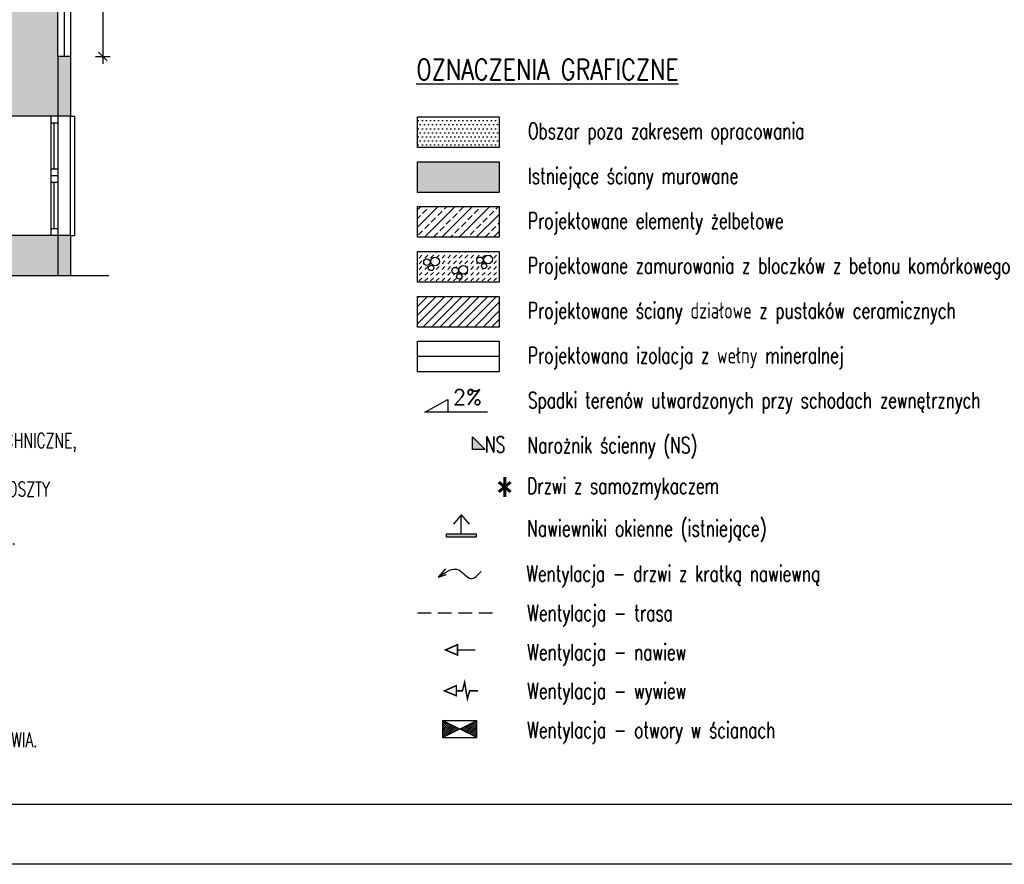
# Model space of a CAD drawing. Header units: millimetres. Extents: x 31969 to 285678, y -69766 to -1123.
# Tile 22 of 102: x 141753 to 142909, y -12023 to -11032. Entities that reach past the tile are written whole.
import ezdxf
from ezdxf.enums import TextEntityAlignment as Align
from ezdxf.lldxf.tags import DXFTag

# ---------------------------------------------------------------- set-up
doc = ezdxf.new("R2010")
doc.units = ezdxf.units.MM
doc.linetypes.add('ACAD_ISO02W100', pattern=[15, 12, -3])
doc.linetypes.add('KRE_16_8', pattern=[24, 16, -8])
for name, color, linetype in [('a- wentylacja Łukasza 2', 118, 'Continuous'), ('a-izolacja 1', 3, 'Continuous'), ('a-opis 1', 3, 'Continuous'), ('a-opis 2', 1, 'Continuous'), ('a-opis stolarki 2', 1, 'Continuous'), ('a-przekrój 2', 251, 'Continuous'), ('a-stolarka okienna', 3, 'Continuous'), ('a-szkło', 4, 'Continuous'), ('a-szraf', 252, 'Continuous'), ('a-wymiary', 11, 'Continuous'), ('a-ściany działowe projektowane', 5, 'Continuous'), ('a-ściany istniejące murowane', 6, 'Continuous'), ('a-ściany nośne projektowane', 7, 'Continuous')]:
    doc.layers.add(name, color=color, linetype=linetype)
doc.styles.add('IREK', font='simplex.shx', dxfattribs={"width": 0.8})
doc.styles.add('MAREK', font='simplex.shx')
doc.styles.add('RS01507', font='romans.shx', dxfattribs={"width": 0.7, "height": 0.15})
doc.styles.add('WYMIAR', font='romans.shx', dxfattribs={"width": 0.8})
doc.linetypes.add('BATTING', pattern='A,0.0001,-0.1,[134,ltypeshp.shx,S=0.1,R=0,X=-0.1,Y=0],-0.2,[134,ltypeshp.shx,S=0.1,R=180,X=0.1,Y=0],-0.1', length=0.4001)
tags = doc.linetypes.add('DASHED', pattern=[0.75, 0.5, -0.25]).pattern_tags.tags
tags[6:7] = [DXFTag(74, 4), DXFTag(75, 0), DXFTag(340, '0'), DXFTag(46, 1.0), DXFTag(50, 0.0), DXFTag(44, 0.0), DXFTag(45, 0.0)]
tags[4:5] = [DXFTag(74, 4), DXFTag(75, 0), DXFTag(340, '0'), DXFTag(46, 1.0), DXFTag(50, 0.0), DXFTag(44, 0.0), DXFTag(45, 0.0)]
doc.dimstyles.new('MAREK', dxfattribs={"dimscale": 0.85, "dimtxt": 17, "dimasz": 12, "dimexe": 10, "dimexo": 0.625, "dimgap": 5, "dimtad": 1, "dimdec": 1, "dimdsep": 46, "dimtxsty": 'MAREK', "dimblk1": 'ARCHTICK', "dimblk2": 'ARCHTICK', "dimsah": 1, "dimcen": 2.5, "dimdle": 10, "dimadec": 0, "dimazin": 0, "dimtfac": 1, "dimtdec": 1, "dimtmove": 1, "dimatfit": 3, "dimldrblk": 'ARCHTICK', "dimfxl": 0, "dimtolj": 1, "dimtzin": 0, "dimarcsym": 0})

# ---------------------------------------------------------------- blocks, each defined once
blk = doc.blocks.new('_ARCHTICK')
at = {"color": 0, "linetype": 'ByBlock', "const_width": 0.15}
blk.add_lwpolyline([(-0.5, -0.5), (0.5, 0.5)], dxfattribs=at)
blk = doc.blocks.new('*D119')
at = {"layer": 'a-wymiary', "color": 0, "lineweight": -2, "ltscale": 100}
for p, q in [((141851, -10666.6), (141851, -11083.6)), ((141842.5, -10675.1), (141859.5, -10675.1)), ((141842.5, -11075.1), (141859.5, -11075.1))]:
    blk.add_line(p, q, dxfattribs=at)
at = {"layer": 'DEFPOINTS', "color": 0, "ltscale": 100}
for p in [(141831.1, -10675.1), (141831.1, -11075.1), (141851, -11075.1)]:
    blk.add_point(p, dxfattribs=at)
at = {"layer": 'a-wymiary', "color": 0, "lineweight": -2, "ltscale": 100, "xscale": 10.2, "yscale": 10.2, "zscale": 10.2}
for p, rotation in [((141851, -10675.1), 90), ((141851, -11075.1), 270)]:
    blk.add_blockref('_ARCHTICK', p, dxfattribs=dict(at, rotation=rotation))
at = {"layer": 'a-wymiary', "color": 0, "ltscale": 100, "insert": (141839.5, -10875.1), "char_height": 14.45, "attachment_point": 5, "rotation": 90, "style": 'MAREK'}
blk.add_mtext('\\A1;{\\W0.75;Pas min.400cm wełna mineralna}', dxfattribs=at)

msp = doc.modelspace()

# ---------------------------------------------------------------- hatches: boundary and pattern name
at = {"layer": 'a- wentylacja Łukasza 2', "linetype": 'DASHED', "ltscale": 0.009}
h = msp.add_hatch(color=256, dxfattribs=at)
h.dxf.hatch_style = 1
h.paths.add_polyline_path([(142289.11, -11639.32), (142289.11, -11635.12), (142254.11, -11635.12), (142254.11, -11639.32)])
at = {"layer": 'a- wentylacja Łukasza 2'}
h = msp.add_hatch(dxfattribs=at)
h.set_pattern_fill('LINE', color=256, scale=0.5, angle=45)
h.set_pattern_definition([(45, (-144836.107, -56086.2529), (-1.122532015, 1.122532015), [])])
h.paths.add_polyline_path([(142289.88, -11874.29), (142289.88, -11854.29), (142269.77, -11864.29)])
h.paths.add_polyline_path([(142269.77, -11864.29), (142249.66, -11854.29), (142249.66, -11874.29)])
at = {"layer": 'a-opis 1', "ltscale": 100}
h = msp.add_hatch(color=256, dxfattribs=at)
h.dxf.hatch_style = 1
h.paths.add_polyline_path([(142299.44, -11536.32), (142284.72, -11536.32), (142284.72, -11521.6), (142290.24, -11527.12), (142290.24, -11530.8), (142293.92, -11530.8)])
h.paths.add_polyline_path([(142293.92, -11530.8), (142290.24, -11530.8), (142290.24, -11527.12)], flags=17)
at = {"layer": 'a-przekrój 2', "ltscale": 0.1}
h = msp.add_hatch(dxfattribs=at)
h.set_pattern_fill('BRASS,_O', color=256, scale=2.25, angle=45)
h.set_pattern_definition([(45, (1840.414, 270.49), (-10.1027881, 10.1027881), []), (45, (1835.362, 275.541), (-10.1027881, 10.1027881), [7.14375, -3.571875])])
h.paths.add_polyline_path([(142316.12, -11287.31), (142316.12, -11251.31), (142220.22, -11251.31), (142220.22, -11287.31)])
at = {"layer": 'a-przekrój 2', "ltscale": 100}
h = msp.add_hatch(dxfattribs=at)
h.set_pattern_fill('DASH', color=256, scale=1.5, angle=45, style=0)
h.set_pattern_definition([(45, (1840.414, 165.1546), (4e-16, 6.73519209), [4.7625, -4.7625])])
h.paths.add_polyline_path([(142268.83, -11325.52, -1), (142279.01, -11325.52, -1)], flags=16)
h.paths.add_polyline_path([(142289.71, -11314.24, -1), (142297.28, -11314.24, -1)], flags=16)
h.paths.add_polyline_path([(142260.61, -11326.41, -1), (142268.18, -11326.41, -1)], flags=16)
h.paths.add_polyline_path([(142297.93, -11313.35, -1), (142308.11, -11313.35, -1)], flags=16)
h.paths.add_polyline_path([(142235.67, -11315.59, -1), (142245.85, -11315.59, -1)], flags=16)
h.paths.add_polyline_path([(142227.45, -11316.48, -1), (142235.02, -11316.48, -1)], flags=16)
edge = h.paths.add_edge_path()
edge.add_arc((142236.15, -11323.26), 3.17, 0, 360)
edge = h.paths.add_edge_path()
edge.add_arc((142269.31, -11333.18), 3.17, 0, 360)
edge = h.paths.add_edge_path()
edge.add_arc((142298.41, -11321.02), 3.17, 0, 360)
h.paths.add_polyline_path([(142316.12, -11339.98), (142316.12, -11303.98), (142220.22, -11303.98), (142220.22, -11339.98)])
at = {"layer": 'a-przekrój 2', "ltscale": 0.1}
h = msp.add_hatch(dxfattribs=at)
h.set_pattern_fill('LINE', color=256, scale=2.25, angle=45)
h.set_pattern_definition([(45, (1840.414, 217.822), (-5.05139407, 5.05139407), [])])
h.paths.add_polyline_path([(142316.12, -11392.65), (142316.12, -11356.65), (142220.22, -11356.65), (142220.22, -11392.65)])
at = {"layer": 'a-szraf', "ltscale": 0.9}
h = msp.add_hatch(color=254, dxfattribs=at)
h.dxf.hatch_style = 1
h.paths.add_polyline_path([(140708.07, -9549.1), (140698.07, -9549.1), (140674.07, -9549.1), (140623.07, -9549.1), (140623.07, -9604.1), (140663.07, -9604.1), (140663.07, -9784.1), (140688.07, -9784.1), (140688.07, -9604.1), (140708.07, -9604.1)])
h.paths.add_polyline_path([(140483.07, -9549.1), (140409.07, -9549.1), (140409.07, -9604.1), (140483.07, -9604.1)])
h.paths.add_polyline_path([(140269.07, -9549.1), (140213.07, -9549.1), (140213.07, -9604.1), (140269.07, -9604.1)])
h.paths.add_polyline_path([(140269.07, -9534.1), (140213.07, -9534.1), (140213.07, -9549.1), (140269.07, -9549.1)])
h.paths.add_polyline_path([(140483.07, -9534.1), (140409.07, -9534.1), (140409.07, -9549.1), (140483.07, -9549.1)])
h.paths.add_polyline_path([(140664.07, -9534.1), (140623.07, -9534.1), (140623.07, -9549.1), (140664.07, -9549.1)])
h.paths.add_polyline_path([(140668.07, -9534.1), (140664.07, -9534.1), (140664.07, -9549.1), (140668.07, -9549.1)])
h.paths.add_polyline_path([(140674.07, -9540.1), (140674.07, -9534.1), (140668.07, -9534.1), (140668.07, -9549.1)])
h.paths.add_polyline_path([(140674.07, -9540.1), (140668.07, -9549.1), (140674.07, -9549.1)], flags=17)
h.paths.add_polyline_path([(140708.07, -9534.1), (140698.07, -9534.1), (140698.07, -9549.1), (140708.07, -9549.1)])
h.paths.add_polyline_path([(140688.07, -9894.1), (140680.07, -9894.1), (140663.07, -9894.1), (140663.07, -10157.1), (140656.09, -10157.1), (140656.09, -10201.1), (140710.57, -10201.1), (140710.57, -10157.1), (140688.07, -10157.1)])
h.paths.add_polyline_path([(140558.07, -10157.1), (140213.07, -10157.1), (140213.07, -10201.1), (140558.07, -10201.1)])
h.paths.add_polyline_path([(140458.07, -10332.1), (140393.07, -10332.1), (140393.07, -10347.1), (140443.07, -10347.1), (140443.07, -10605.1), (140413.07, -10605.1), (140413.07, -10660.1), (140458.07, -10660.1), (140478.07, -10660.1), (140478.07, -10605.1), (140458.07, -10605.1)])
h.paths.add_polyline_path([(140298.07, -10332.1), (140213.07, -10332.1), (140213.07, -10347.1), (140298.07, -10347.1)])
h.paths.add_polyline_path([(140273.07, -10660.1), (140213.07, -10660.1), (140213.07, -10675.1), (140273.07, -10675.1)])
h.paths.add_polyline_path([(140273.07, -10605.1), (140213.07, -10605.1), (140213.07, -10660.1), (140273.07, -10660.1)])
h.paths.add_polyline_path([(140458.07, -10660.1), (140413.07, -10660.1), (140413.07, -10675.1), (140458.07, -10675.1)])
h.paths.add_polyline_path([(140713.07, -10605.1), (140618.07, -10605.1), (140618.07, -10660.1), (140713.07, -10660.1)])
h.paths.add_polyline_path([(140966.07, -10605.1), (140928.07, -10605.1), (140928.07, -10332.82), (140913.35, -10318.1), (140873.07, -10318.1), (140873.07, -10605.1), (140853.07, -10605.1), (140853.07, -10660.1), (140873.07, -10660.1), (140873.07, -10675.1), (140873.07, -10690.1), (140928.07, -10690.1), (140933.07, -10690.1), (140951.35, -10690.1), (140966.07, -10675.38)])
h.paths.add_polyline_path([(140708.07, -10378.1), (140693.07, -10378.1), (140693.07, -10346.1), (140668.07, -10346.1), (140668.07, -10398.6), (140681.58, -10398.6), (140694.57, -10398.6), (140694.57, -10412.6), (140680.57, -10412.6), (140668.07, -10412.6), (140668.07, -10478.1), (140708.07, -10478.1)])
h.paths.add_polyline_path([(140680.57, -10398.6), (140668.07, -10398.6), (140668.07, -10412.6), (140680.57, -10412.6)], flags=17)
h.paths.add_polyline_path([(140928.07, -10855.1), (140873.07, -10855.1), (140873.07, -10910.1), (140928.07, -10910.1)])
h.paths.add_polyline_path([(140873.07, -10855.1), (140858.07, -10855.1), (140858.07, -10910.1), (140873.07, -10910.1)])
h.paths.add_polyline_path([(141798.07, -10660.1), (141831.07, -10660.1), (141831.07, -10605.1), (141146.07, -10605.1), (141146.07, -10613.1), (141146.07, -10675.38), (141160.79, -10690.1), (141743.07, -10690.1), (141743.07, -11070.1), (141146.07, -11070.1), (141146.07, -11332.6), (141181.07, -11332.6), (141181.07, -11094.1), (141743.07, -11094.1), (141743.07, -11145.1), (141798.07, -11145.1), (141798.07, -11075.1)])
h.paths.add_polyline_path([(141798.07, -11285.1), (141743.07, -11285.1), (141743.07, -11332.6), (141798.07, -11332.6)])
h.paths.add_polyline_path([(141813.07, -11285.1), (141798.07, -11285.1), (141798.07, -11332.6), (141813.07, -11332.6)])
h.paths.add_polyline_path([(141813.07, -11075.1), (141798.07, -11075.1), (141798.07, -11145.1), (141813.07, -11145.1)], flags=17)
h.paths.add_polyline_path([(140928.07, -11075.1), (140873.07, -11075.1), (140873.07, -11130.1), (140928.07, -11130.1)])
h.paths.add_polyline_path([(140873.07, -11075.1), (140858.07, -11075.1), (140858.07, -11130.1), (140873.07, -11130.1)])
h.paths.add_polyline_path([(140928.07, -11295.1), (140873.07, -11295.1), (140873.07, -11332.6), (140928.07, -11332.6)])
h.paths.add_polyline_path([(140873.07, -11295.1), (140858.07, -11295.1), (140858.07, -11332.6), (140873.07, -11332.6)])
h.paths.add_polyline_path([(140928.07, -9604.1), (140953.07, -9604.1), (140953.07, -9549.1), (140848.07, -9549.1), (140848.07, -9604.1), (140873.07, -9604.1), (140873.07, -10157.1), (140850.57, -10157.1), (140850.57, -10201.1), (140873.07, -10201.1), (140873.07, -10216.1), (140913.35, -10216.1), (140928.07, -10201.38), (140928.07, -10201.1), (140942.98, -10201.1), (140942.98, -10184.23), (141011.24, -10184.23), (141011.24, -10201.1), (141161.07, -10201.1), (141161.07, -10193.1), (141161.07, -10171.82), (141146.35, -10157.1), (141047.57, -10157.1), (141047.57, -10170.6), (141047.57, -10184.6), (141027.57, -10184.6), (141027.57, -10170.6), (141027.57, -10157.1), (140928.07, -10157.1)])
h.paths.add_polyline_path([(140953.07, -9534.1), (140848.07, -9534.1), (140848.07, -9549.1), (140953.07, -9549.1)])
h.paths.add_polyline_path([(141167.07, -9549.1), (141093.07, -9549.1), (141093.07, -9604.1), (141167.07, -9604.1)])
h.paths.add_polyline_path([(141167.07, -9534.1), (141093.07, -9534.1), (141093.07, -9549.1), (141167.07, -9549.1)])
h.paths.add_polyline_path([(141381.07, -9549.1), (141307.07, -9549.1), (141307.07, -9604.1), (141381.07, -9604.1)])
h.paths.add_polyline_path([(141381.07, -9534.1), (141307.07, -9534.1), (141307.07, -9549.1), (141381.07, -9549.1)])
h.paths.add_polyline_path([(141586.07, -9549.1), (141521.07, -9549.1), (141521.07, -9604.1), (141586.07, -9604.1)])
h.paths.add_polyline_path([(141586.07, -9534.1), (141521.07, -9534.1), (141521.07, -9549.1), (141586.07, -9549.1)])
h.paths.add_polyline_path([(141834.07, -9549.1), (141726.07, -9549.1), (141726.07, -9604.1), (141834.07, -9604.1)])
h.paths.add_polyline_path([(141834.07, -9534.1), (141726.07, -9534.1), (141726.07, -9549.1), (141834.07, -9549.1)])
h.paths.add_polyline_path([(142048.07, -9549.1), (141974.07, -9549.1), (141974.07, -9604.1), (142048.07, -9604.1)])
h.paths.add_polyline_path([(142048.07, -9534.1), (141974.07, -9534.1), (141974.07, -9549.1), (142048.07, -9549.1)])
h.paths.add_polyline_path([(141047.57, -10157.1), (141027.57, -10157.1), (141027.57, -10170.6), (141047.57, -10170.6)], flags=17)
h.paths.add_polyline_path([(141530.57, -10170.6), (141530.57, -10157.1), (141332.79, -10157.1), (141318.07, -10171.82), (141318.07, -10201.1), (141986.07, -10201.1), (141986.07, -10211.1), (142001.07, -10211.1), (142001.07, -10201.1), (142127.07, -10201.1), (142127.07, -10193.1), (142127.07, -10171.82), (142112.35, -10157.1), (141914.57, -10157.1), (141914.57, -10170.6), (141914.57, -10184.6), (141900.57, -10184.6), (141900.57, -10170.6), (141900.57, -10157.1), (141544.57, -10157.1), (141544.57, -10170.6), (141544.57, -10184.6), (141530.57, -10184.6)])
h.paths.add_polyline_path([(141544.57, -10157.1), (141530.57, -10157.1), (141530.57, -10170.6), (141544.57, -10170.6)], flags=17)
h.paths.add_polyline_path([(141914.57, -10157.1), (141900.57, -10157.1), (141900.57, -10170.6), (141914.57, -10170.6)], flags=17)
h.paths.add_polyline_path([(140965.88, -10192.67), (140994.96, -10192.67), (140994.96, -10167.01), (140965.88, -10167.01)], flags=25)
at = {"layer": 'a-szraf', "ltscale": 30}
h = msp.add_hatch(dxfattribs=at)
h.set_pattern_fill('DOTS', color=256, scale=3)
h.set_pattern_definition([(0, (1944.07, -2887.405), (2.38125, 4.7625), [0, -4.7625])])
h.paths.add_polyline_path([(142316.12, -11181.98), (142316.12, -11145.98), (142220.22, -11145.98), (142220.22, -11181.98)])
at = {"layer": 'a-szraf', "ltscale": 0.9}
h = msp.add_hatch(color=254, dxfattribs=at)
h.dxf.hatch_style = 1
h.paths.add_polyline_path([(142316.12, -11198.64), (142220.22, -11198.64), (142220.22, -11234.64), (142316.12, -11234.64)])

# ---------------------------------------------------------------- linework, layer by layer
at = {"layer": 'a- wentylacja Łukasza 2', "linetype": 'DASHED', "ltscale": 0.009}
for p, q in [((142271.61, -11613.1), (142262.49, -11624.02)), ((142271.61, -11635.12), (142271.61, -11613.1)), ((142271.61, -11613.1), (142280.74, -11624.02)), ((142245.03, -11686.24), (142253.32, -11676.36)), ((142245.03, -11686.24), (142254.22, -11682.9))]:
    msp.add_line(p, q, dxfattribs=at)
at = {"layer": 'a- wentylacja Łukasza 2', "linetype": 'KRE_16_8'}
msp.add_line((142220.22, -11727.87), (142316.12, -11727.87), dxfattribs=at)
at = {"layer": 'a- wentylacja Łukasza 2'}
for p, q in [((142249.66, -11854.29), (142289.88, -11854.29)), ((142249.66, -11874.29), (142289.88, -11854.29)), ((142289.88, -11874.29), (142249.66, -11854.29)), ((142249.66, -11854.29), (142249.66, -11874.29)), ((142289.88, -11874.29), (142289.88, -11854.29)), ((142249.66, -11874.29), (142289.88, -11874.29))]:
    msp.add_line(p, q, dxfattribs=at)
at = {"layer": 'a- wentylacja Łukasza 2', "linetype": 'DASHED', "ltscale": 0.009}
msp.add_lwpolyline([(142254.11, -11639.32), (142254.11, -11635.12), (142289.11, -11635.12), (142289.11, -11639.32)], close=True, dxfattribs=at)
at = {"layer": 'a- wentylacja Łukasza 2', "ltscale": 0.5, "const_width": 1.74}
for points in [[(142288.01, -11771.56), (142267.07, -11771.56), (142267.07, -11765.4), (142252.98, -11771.56), (142267.07, -11777.54), (142267.07, -11771.56)], [(142291.23, -11819.55), (142281.37, -11819.55), (142278.79, -11828.94), (142275.49, -11809.56), (142272.91, -11819.55), (142265.69, -11819.55), (142265.69, -11813.46), (142251.74, -11819.55), (142265.69, -11825.24), (142265.69, -11819.55)]]:
    msp.add_lwpolyline(points, dxfattribs=at)
at = {"layer": 'a- wentylacja Łukasza 2', "linetype": 'DASHED', "ltscale": 0.009}
msp.add_spline([(142245.03, -11686.24), (142268.56, -11677.67), (142282.93, -11687.73), (142294.82, -11679.4)], degree=3, dxfattribs=at)
at = {"layer": 'a-izolacja 1'}
for p, q in [((141813.07, -10675.1), (141813.07, -11075.1)), ((141798.07, -11075.1), (141798.07, -11145.1)), ((141798.07, -11285.1), (141798.07, -11332.6))]:
    msp.add_line(p, q, dxfattribs=at)
at = {"layer": 'a-izolacja 1', "ltscale": 100}
msp.add_lwpolyline([(142220.22, -11409.31), (142316.12, -11409.31), (142316.12, -11445.31), (142220.22, -11445.31)], close=True, dxfattribs=at)
at = {"layer": 'a-opis 1', "ltscale": 10}
for p, q in [((142228.99, -11492.5), (142255.64, -11477.77)), ((142255.64, -11477.77), (142255.64, -11492.5)), ((142302.3, -11492.5), (142228.99, -11492.5))]:
    msp.add_line(p, q, dxfattribs=at)
at = {"layer": 'a-opis 1', "ltscale": 100}
for p, q in [((142284.72, -11521.6), (142299.44, -11536.32)), ((142284.72, -11536.32), (142284.72, -11521.6)), ((142299.44, -11536.32), (142284.72, -11536.32))]:
    msp.add_line(p, q, dxfattribs=at)
at = {"layer": 'a-opis 2', "ltscale": 2}
for points in [[(147393.33, -12023.13), (139893.33, -12023.13), (139893.33, -9053.13), (147393.33, -9053.13)], [(140143.33, -9123.13), (147323.33, -9123.13), (147323.33, -11953.13), (140143.33, -11953.13)]]:
    msp.add_lwpolyline(points, close=True, dxfattribs=at)
at = {"layer": 'a-przekrój 2', "linetype": 'BATTING', "ltscale": 15}
for p, q in [((141805.57, -10660.1), (141805.57, -11075.1)), ((142316.12, -11427.31), (142220.22, -11427.31))]:
    msp.add_line(p, q, dxfattribs=at)
at = {"layer": 'a-przekrój 2'}
for centre, radius in [((142303.02, -11313.35), 5.09), ((142231.23, -11316.48), 3.78), ((142236.15, -11323.26), 3.17), ((142240.76, -11315.59), 5.09), ((142273.92, -11325.52), 5.09), ((142293.49, -11314.24), 3.78), ((142298.41, -11321.02), 3.17), ((142264.39, -11326.41), 3.78), ((142269.31, -11333.18), 3.17)]:
    msp.add_circle(centre, radius, dxfattribs=at)
at = {"layer": 'a-stolarka okienna'}
for p, q in [((141790.07, -11145.1), (141790.07, -11284.87)), ((141798.07, -11145.1), (141798.07, -11285.1)), ((141790.07, -11152.87), (141798.07, -11152.87)), ((141798.07, -11207.32), (141790.07, -11207.32)), ((141798.07, -11215.21), (141790.07, -11215.21)), ((141798.07, -11222.98), (141790.07, -11222.98)), ((141790.07, -11276.87), (141798.07, -11276.87))]:
    msp.add_line(p, q, dxfattribs=at)
at = {"layer": 'a-stolarka okienna', "ltscale": 40}
for p, q in [((141813.07, -11145.1), (141818.07, -11145.1)), ((141818.07, -11285.1), (141818.07, -11145.1)), ((141813.07, -11285.1), (141818.07, -11285.1))]:
    msp.add_line(p, q, dxfattribs=at)
at = {"layer": 'a-stolarka okienna', "linetype": 'DASHED', "lineweight": 25, "ltscale": 20}
msp.add_line((141813.07, -11285.1), (141813.07, -11145.1), dxfattribs=at)
at = {"layer": 'a-szkło', "ltscale": 2}
for p, q in [((141794.07, -11207.32), (141794.07, -11152.87)), ((141794.07, -11276.87), (141794.07, -11222.98))]:
    msp.add_line(p, q, dxfattribs=at)
at = {"layer": 'a-ściany działowe projektowane', "ltscale": 20}
msp.add_lwpolyline([(142220.22, -11356.65), (142316.12, -11356.65), (142316.12, -11392.65), (142220.22, -11392.65)], close=True, dxfattribs=at)
at = {"layer": 'a-ściany istniejące murowane'}
for p, q in [((141798.07, -11075.1), (141798.07, -10660.1)), ((141813.07, -11075.1), (141798.07, -11075.1)), ((141813.07, -11075.1), (141813.07, -11145.1)), ((141813.07, -11145.1), (141743.07, -11145.1)), ((141813.07, -11285.1), (141743.07, -11285.1)), ((141813.07, -11285.1), (141813.07, -11332.6)), ((141858.07, -11332.6), (140788.07, -11332.6))]:
    msp.add_line(p, q, dxfattribs=at)
for points in [[(142220.22, -11145.98), (142316.12, -11145.98), (142316.12, -11181.98), (142220.22, -11181.98)], [(142220.22, -11198.64), (142316.12, -11198.64), (142316.12, -11234.64), (142220.22, -11234.64)]]:
    msp.add_lwpolyline(points, close=True, dxfattribs=at)
at = {"layer": 'a-ściany nośne projektowane', "ltscale": 100}
for points in [[(142220.22, -11251.31), (142316.12, -11251.31), (142316.12, -11287.31), (142220.22, -11287.31)], [(142220.22, -11303.98), (142316.12, -11303.98), (142316.12, -11339.98), (142220.22, -11339.98)]]:
    msp.add_lwpolyline(points, close=True, dxfattribs=at)

# ---------------------------------------------------------------- texts
at = {"layer": 'a-opis 1', "ltscale": 40, "style": 'RS01507', "width": 0.7}
for s, height, p in [('Obszar poza zakresem opracowania', 18.9125, (142349.79, -11162.49)), ('Istniejące ściany murowane', 18.9125, (142349.79, -11215.15)), ('Projektowane elementy żelbetowe', 18.9125, (142349.79, -11267.82)), ('Projektowane zamurowania z bloczków z betonu komórkowego', 18.9125, (142349.79, -11320.49)), ('Projektowane ściany działowe z pustaków ceramicznych', 18.9125, (142349.79, -11373.16)), ('Projektowana izolacja z wełny mineralnej', 18.9125, (142349.79, -11425.82)), ('Spadki terenów utwardzonych przy schodach zewnętrznych', 18.9125, (142349.79, -11478.49)), ('Narożnik ścienny (NS)', 18.9125, (142349.4, -11531.16)), ('Drzwi z samozmykaczem', 18.9125, (142348.87, -11579.06)), ('Nawiewniki okienne (istniejące)', 19.1975, (142348.81, -11628.79)), ('Wentylacja - drzwi z kratką nawiewną', 18.9125, (142347.96, -11681.95)), ('Wentylacja - trasa', 18.9125, (142349.03, -11728.16)), ('Wentylacja - nawiew', 18.9125, (142349.03, -11774.05)), ('Wentylacja - wywiew', 18.9125, (142349.03, -11819.58)), ('Wentylacja - otwory w ścianach', 18.9125, (142349.03, -11865.47))]:
    msp.add_text(s, height=height, dxfattribs=at).set_placement(p, align=Align.MIDDLE_LEFT)
at = {"layer": 'a-opis 1', "ltscale": 10, "style": 'WYMIAR', "text_generation_flag": 6}
msp.add_text('2%%%', height=18, rotation=180, dxfattribs=at).set_placement((142261.76, -11484.02))
at = {"layer": 'a-opis 1', "ltscale": 40, "insert": (141956.81, -10719.57), "char_height": 18.9125, "attachment_point": 9, "rotation": 90, "style": 'RS01507'}
msp.add_mtext_dynamic_manual_height_columns('\\pt94.563;Wymiana styropianu na wełnę mineralną na całej wysokości kondygnacji podpiwniczenia', width=388.2025, gutter_width=12.5, heights=[0], dxfattribs=at)
at = {"layer": 'a-opis 1', "ltscale": 40, "char_height": 17.10272, "attachment_point": 1, "style": 'RS01507'}
for s, insert, width in [('1. RYSUNEK NALEŻY ROZPATRYWAĆ ŁĄCZNIE Z ZAPISAMI OPISU TECHNICZNEGO.\\P2. WYSTĘPUJĄCE W TEKŚCIE NAZWY I ZNAKI TOWAROWE UŻYTO JEDYNIE W CELU OKREŚLENIA ZAKŁADANYCH TZW. STANDARDÓW TECHNICZNYCH I MATERIAŁOWYCH I/LUB WYGLĄDU ESTETYCZNEGO MATERIAŁÓW WYKOŃCZENIOWYCH.\\P3. WSZYSTKIE ZAPROPONOWANE PRZEZ WYKONAWCĘ: MATERIAŁY, URZĄDZENIA, ELEMENTY I TECHNOLOGIE, POWINNY SPEŁNIAĆ WSZYSTKIE ZAŁOŻONE W PROJEKCIE PARAMETRY TECHNICZNE, ESTETYCZNE I FORMALNO-PRAWNE, A TAKŻE PRZED SKIEROWANIEM DO REALIZACJI POWINNY UZYSKAĆ AKCEPTACJĘ PROJEKTANTA, INSPEKTORA NADZORU I INWESTORA\\P4. W PRZYPADKU ZAISTNIENIA KONIECZNOŚCI ZMIAN PROJEKTU,  DOTYCZĄCYCH PROPONOWANYCH PRZEZ WYKONAWCĘ I ODPOWIEDNIO UZGODNIONYCH ROZWIĄZAŃ ZAMIENNYCH, KOSZTY  OPRACOWANIA PEŁNEJ KONIECZNEJ DOKUMENTACJI ZAMIENNEJ PONOSI WYKONAWCA.\\P5. WSZYSTKIE URZĄDZENIA, MATERIAŁY, ELEMENTY I TECHNOLOGIE, POWINNY POSIADAĆ PRZEWIDZIANE PRAWEM I ODPOWIEDNIMI PRZEPISAMI DOPUSZCZENIA, ATESTY I CERTYFIKATY.', (140295.31, -11431.65), 1688.6407), ('1. PROJEKT NALEŻY ZREALIZOWAĆ, ZGODNIE ZE SZTUKĄ BUDOWLANĄ, W PRZYPADKU  ROZBIEŻNOŚCI WYMIAROWYCH I TECHNOLOGICZNYCH SKONSULTOWAĆ SIĘ Z PROJEKTANTEM. \\P2. WSZYSTKIE ZMIANY KONSULTOWAĆ Z PROJEKTANTEM.\\P3. WYMIARY PODANE W CM.\\P4. PRZED PRZYSTĄPIENIEM DO ROBÓT SPRAWDZIĆ WYMIARY W NATURZE.\\P5. PRACE NALEŻY PROWADZIĆ SZCZEGÓŁOWO WG WYTYCZNYCH PROJEKTU, ZGODNIE ZE SZTUKĄ BUDOWLANĄ I Z ZACHOWANIEM PRZEPISÓW O BEZPIECZEŃSTWIE I OCHRONIE ZDROWIA.\\P{\\C14;   }', (140297.65, -11754.4), 1825.5351)]:
    msp.add_mtext(s, dxfattribs=dict(at, insert=insert, width=width))
at = {"layer": 'a-opis 1', "ltscale": 40, "insert": (142323.29, -11521.04), "char_height": 18.913, "attachment_point": 3, "style": 'RS01507'}
msp.add_mtext_dynamic_manual_height_columns('NS', width=124.3193, gutter_width=12.5, heights=[0], dxfattribs=at)
at = {"layer": 'a-opis 2', "linetype": 'ACAD_ISO02W100', "ltscale": 0.5, "insert": (142218.79, -11078.33), "char_height": 24.007, "width": 463.1317, "attachment_point": 1, "style": 'IREK'}
msp.add_mtext('{\\LOZNACZENIA GRAFICZNE }', dxfattribs=at)
at = {"layer": 'a-opis stolarki 2', "insert": (142333.63, -11609.05), "char_height": 40.095, "attachment_point": 9, "style": 'WYMIAR'}
msp.add_mtext_dynamic_manual_height_columns('\\A1;*', width=124.3193, gutter_width=12.5, heights=[0], dxfattribs=at)

# ---------------------------------------------------------------- dimensions: what is measured, and where the dimension line sits
at = {"layer": 'a-wymiary', "ltscale": 100}
dim = msp.add_aligned_dim(p1=(141831.07, -10675.1), p2=(141831.07, -11075.1), distance=19.94, text='{\\W0.75;Pas min.400cm wełna mineralna}', dimstyle='MAREK', dxfattribs=at)
dim.commit()
dim.dimension.update_dxf_attribs({"geometry": '*D119', "text_midpoint": (141839.54, -10875.1)})

doc.saveas('drawing.dxf')
